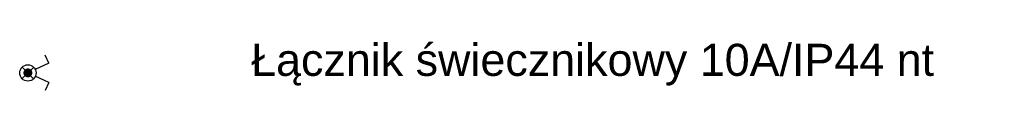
# Model space of a CAD drawing. Header units: centimetres. Extents: x -16053 to 7031, y -7778 to 254.
# Tile 56 of 256: x -13541 to -13012, y -2975 to -2946. Entities that reach past the tile are written whole.
import ezdxf

# ---------------------------------------------------------------- set-up
doc = ezdxf.new("R2010")
doc.units = ezdxf.units.CM
doc.header["$MEASUREMENT"] = 0
doc.layers.get('0').update_dxf_attribs({"linetype": 'CONTINUOUS'})
doc.layers.add('EL_TABELKI', color=4, linetype='CONTINUOUS')
doc.layers.add('OSPRZET-OSW', color=6, linetype='CONTINUOUS')
doc.styles.add('ARIAL', font='txt')
doc.styles.add('ROMANS', font='simplex.shx', dxfattribs={"width": 0.8})

# ---------------------------------------------------------------- blocks, each defined once
blk = doc.blocks.new('OPTIMA_PSJPS')
blk.add_hatch(color=256).paths.add_polyline_path([(-10, 0, 1), (10, 0, 1)])
for p, q in [((-21.2, 46.4), (-39.1, 38.2)), ((-21.2, 46.4), (-7.5, 16.4)), ((21.2, 46.4), (7.5, 16.4)), ((21.2, 46.4), (39.1, 38.2)), ((-12.8, -12.7), (12.8, 12.7)), ((12.7, -12.8), (-12.7, 12.8))]:
    blk.add_line(p, q)
blk.add_circle((0, 0), 18)
at = {"style": 'ROMANS'}
for tag, p, height, flags in [('PRODUCENT', (-253.7, 40.4), 15, 9), ('ADDITIONAL', (-253.7, 14.8), 15, 9), ('NAZWA', (-253.7, -9), 15, 9), ('PODZESPOL_NR_KAT1', (-253.7, -30.2), 15, 11), ('PODZESPOL_NR_KAT2', (-253.7, -53), 15, 11), ('PODZESPOL_NR_KAT3', (-253.7, -73.8), 15, 11), ('ART_NO', (-251.1, -83.4), 2, 1)]:
    blk.add_attdef(tag, p, '', height=height, dxfattribs=dict(at, flags=flags))

msp = doc.modelspace()

# ---------------------------------------------------------------- block references
at = {"layer": 'OSPRZET-OSW', "xscale": 0.2440200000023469, "yscale": 0.2440200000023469, "zscale": 0.2440200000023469, "rotation": 270}
msp.add_blockref('OPTIMA_PSJPS', (-13536.158, -2965.57), dxfattribs=at)

# ---------------------------------------------------------------- texts
at = {"layer": 'EL_TABELKI', "ltscale": 0.35, "style": 'ARIAL'}
msp.add_text('Łącznik świecznikowy 10A/IP44 nt', height=17.25082, dxfattribs=at).set_placement((-13416.204, -2967.181))

doc.saveas('drawing.dxf')
